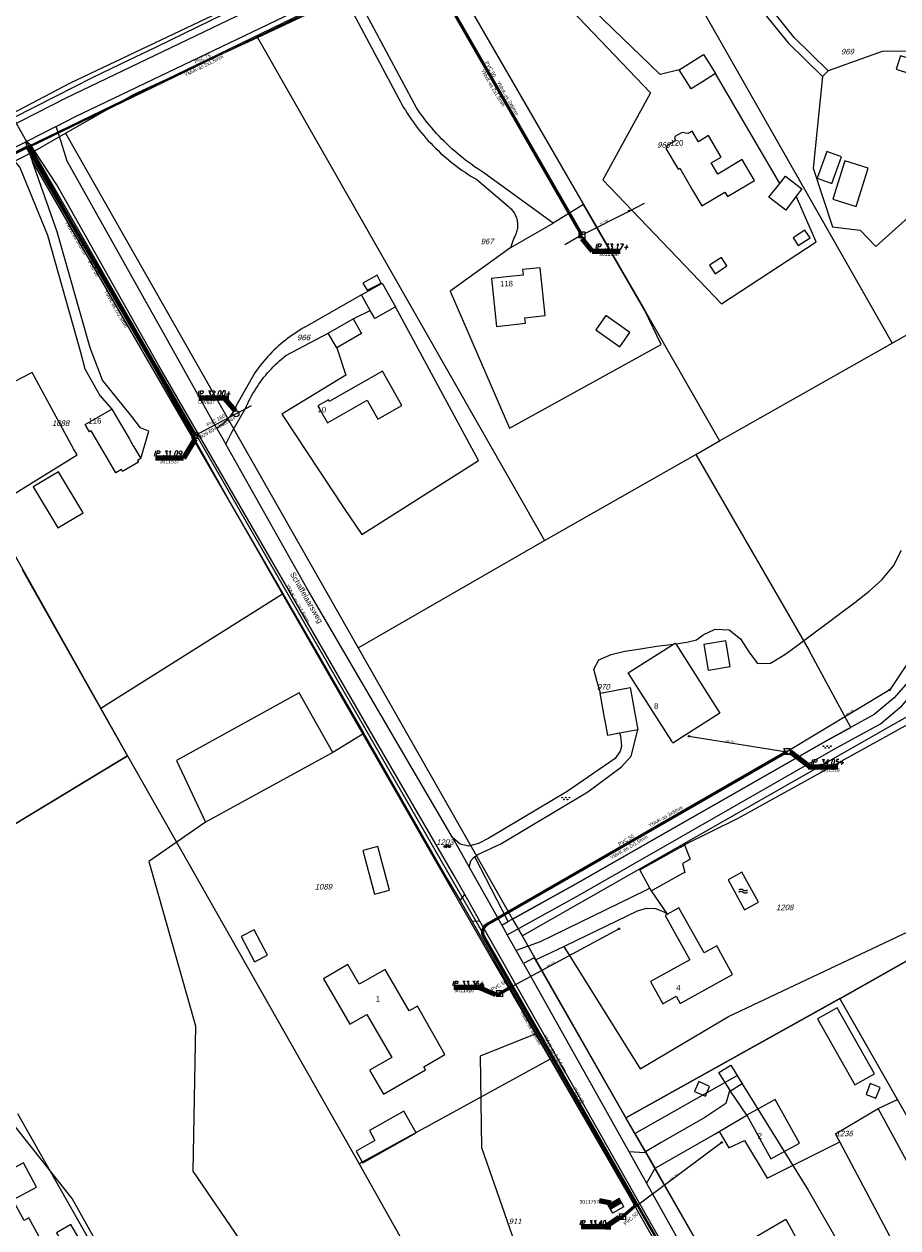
# Model space of a CAD drawing. Header units: metres. Extents: x 172462 to 175458, y 452773 to 455615.
# Tile 19 of 45: x 173631 to 173867, y 454333 to 454658. Entities that reach past the tile are written whole.
import ezdxf
from ezdxf.enums import TextEntityAlignment as Align

# ---------------------------------------------------------------- set-up
doc = ezdxf.new("R2010")
doc.units = ezdxf.units.M
doc.header["$MEASUREMENT"] = 0
for name, pattern in [('DGN Style 2', [107.046567, 64.22794, -42.818627]), ('DGN Style 3', [149.865194, 107.046567, -42.818627]), ('DGN Style 7', [214.093135, 96.341911, -42.818627, 32.11397, -42.818627])]:
    doc.linetypes.add(name, pattern=pattern)
for name, color, linetype, lineweight in [('BGT Ondergrond', 7, 'Continuous', 0), ('DKK ondergrond', 7, 'Continuous', 0), ('DWA BOB (revisie)', 11, 'Continuous', 0), ('DWA controleput (revisie)', 11, 'Continuous', 0), ('DWA hoofdleiding (stramien) (revisie)', 11, 'DGN Style 3', 0), ('DWA IP-putnummer (revisie)', 11, 'Continuous', 0), ('DWA materiaal-diameter (revisie)', 11, 'Continuous', 0), ('DWA put (revisie)', 11, 'Continuous', 0), ('dwa putnummers invoeren', 7, 'Continuous', 0), ('DWA uitlegger (revisie)', 11, 'DGN Style 2', 0), ('Meldgebied', 5, 'Continuous', 40), ('Pers-druk hoofdleiding (stramien) (revisie)', 30, 'DGN Style 7', 0), ('Pers-druk HVK nummer (revisie)', 30, 'Continuous', 0), ('Pers-druk IP-putnummer (revisie)', 30, 'Continuous', 0), ('Pers-druk materiaal-diameter (revisie)', 30, 'Continuous', 0), ('Pers-druk put (revisie)', 30, 'Continuous', 0), ('Pers-druk signaleringskabel (revisie)', 3, 'DGN Style 2', 0), ('Pers-druk tekst signaleringkabel (revisie)', 3, 'Continuous', 0), ('Pers-druk tekst voedingskabel (revisie)', 1, 'Continuous', 0), ('Pers-druk voedingkabel (revisie)', 30, 'DGN Style 3', 0), ('Pers-druk voedingskast(revisie)', 30, 'Continuous', 0)]:
    doc.layers.add(name, color=color, linetype=linetype, lineweight=lineweight)
doc.styles.add('Style-Arial', font='arial.ttf')
doc.styles.add('Style-arial I 0.26180', font='arial.shx', dxfattribs={"oblique": 15})
doc.styles.add('Style-ITALICS', font='ITALICS.shx')
doc.styles.add('Style-WORKING', font='WORKING.shx')
doc.dimstyles.new('CT 1 10', dxfattribs={"dimtxt": 0.02, "dimasz": 0.02, "dimexe": 0.01, "dimexo": 0.0625, "dimgap": 0.01, "dimtad": 1, "dimzin": 3, "dimdsep": 46, "dimtxsty": 'Style-Arial', "dimcen": 0.09, "dimclrd": 1, "dimclre": 1, "dimazin": 3, "dimtfac": 1, "dimtmove": 1, "dimatfit": 1, "dimfxl": 0.01, "dimfxlon": 1, "dimfrac": 2, "dimtolj": 1, "dimtzin": 3, "dimlwd": 13, "dimlwe": 13, "dimarcsym": 0})

# ---------------------------------------------------------------- blocks, each defined once
blk = doc.blocks.new('TerminatorOpen_0.5')
at = {"color": 0, "linetype": 'ByBlock', "lineweight": -2}
for q in [(-1, 0.25), (-1, 0), (-1, -0.25)]:
    blk.add_line((0, 0), q, dxfattribs=at)
blk = doc.blocks.new('pomp')
at = {"layer": 'Pers-druk put (revisie)', "flags": 128}
blk.add_lwpolyline([(-1.75, 1.75), (1.75, 1.75), (1.75, -1.75)], dxfattribs=at)
at = {"layer": 'Pers-druk put (revisie)', "extrusion": (0, 0, -1)}
blk.add_solid([(1.75, 1.75), (1.75, -1.75), (-1.75, -1.75)], dxfattribs=at)
blk = doc.blocks.new('21____')
at = {"layer": 'DWA controleput (revisie)'}
blk.add_circle((0, 0), 1, dxfattribs=at)
blk = doc.blocks.new('kast')
at = {"layer": 'Pers-druk voedingskast(revisie)'}
for p, q in [((0, -1.75), (0, 1.75)), ((1.28, 1.75), (1.28, -1.75))]:
    blk.add_line(p, q, dxfattribs=at)
at = {"layer": 'Pers-druk voedingskast(revisie)', "flags": 128}
for points in [[(0, 1.75), (-1.28, 1.75)], [(-1.28, 1.75), (-1.28, -1.75)], [(1.28, 1.75), (0, 1.75)], [(-1.28, -1.75), (0, -1.75)], [(0, -1.75), (1.28, -1.75)]]:
    blk.add_lwpolyline(points, dxfattribs=at)
at = {"layer": 'Pers-druk voedingskast(revisie)', "extrusion": (0, 0, -1)}
blk.add_solid([(1.28, -1.75), (0, -1.75), (1.28, 1.75), (0, 1.75)], dxfattribs=at)
blk = doc.blocks.new('21_____2')
at = {"layer": 'DWA put (revisie)'}
blk.add_circle((0, 0), 1, dxfattribs=at)
blk = doc.blocks.new('BGT-296')
at = {"layer": 'BGT Ondergrond', "color": 140, "linetype": 'Continuous', "lineweight": 0, "extrusion": (0, 0, -1)}
for centre in [(0.04, -0.026), (0.04, -0.066)]:
    blk.add_arc(centre, 0.0608, 48.8879, 131.1121, dxfattribs=at)
at = {"layer": 'BGT Ondergrond', "color": 140, "linetype": 'Continuous', "lineweight": 0}
for centre in [(0.04, 0.066), (0.04, 0.026)]:
    blk.add_arc(centre, 0.0608, 228.8879, 311.1121, dxfattribs=at)
blk = doc.blocks.new('*U14')
at = {"layer": 'BGT Ondergrond', "color": 7, "linetype": 'Continuous', "lineweight": 0}
for p, q in [((0.057, -0.036), (-0.057, 0.036)), ((-0.052, 0.076), (0.026, 0.026)), ((-0.036, -0.005), (-0.029, 0.087)), ((-0.005, -0.068), (0.005, 0.068)), ((0.029, -0.087), (0.036, 0.005)), ((0.052, -0.076), (-0.026, -0.026))]:
    blk.add_line(p, q, dxfattribs=at)
blk = doc.blocks.new('BGT-270B')
at = {"layer": 'BGT Ondergrond', "color": 7, "linetype": 'Continuous', "lineweight": 0, "xscale": 0.7267220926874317, "yscale": 0.7267220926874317, "zscale": 0.7267220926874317, "rotation": 243.434948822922}
blk.add_blockref('*U14', (0, 0), dxfattribs=at)
blk = doc.blocks.new('*U16')
at = {"layer": 'BGT Ondergrond', "color": 7, "linetype": 'Continuous', "lineweight": 0}
for centre in [(-0.3, 0.35), (0, 0.25), (-0.1, -0.05), (0.1, -0.45), (0.2, -0.15)]:
    blk.add_circle(centre, 0.0447, dxfattribs=at)
blk = doc.blocks.new('BGT-271C_1')
at = {"layer": 'BGT Ondergrond', "color": 7, "linetype": 'Continuous', "lineweight": 0, "xscale": 0.07267220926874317, "yscale": 0.07267220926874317, "zscale": 0.07267220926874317, "rotation": 243.434948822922}
blk.add_blockref('*U16', (0, 0), dxfattribs=at)

msp = doc.modelspace()

# ---------------------------------------------------------------- linework, layer by layer
at = {"layer": 'BGT Ondergrond', "color": 7, "linetype": 'Continuous', "lineweight": 0, "flags": 128}
for points in [[(173802.07, 454705.35), (173802.14, 454705.29), (173802.47, 454704.98), (173802.79, 454704.67), (173803.1, 454704.34), (173803.4, 454704.01), (173803.68, 454703.66), (173803.95, 454703.3), (173804.21, 454702.94), (173804.45, 454702.56), (173804.63, 454702.27), (173813.69, 454688.45), (173823.99, 454671.83), (173831.97, 454659.86), (173837.59, 454652.99), (173846.84, 454643.9)], [(173539.75, 454584.53), (173576.52, 454604.33), (173642.77, 454638.13), (173723.84, 454677.08), (173759.19, 454693.88)], [(173757.47, 454696.1), (173737.96, 454686.83), (173643.86, 454642.14), (173570.19, 454603.41)], [(173848.38, 454645.47), (173839.22, 454654.47), (173833.75, 454661.17), (173825.84, 454673.02), (173815.55, 454689.64)], [(173808.2, 454645.68), (173803.03, 454644.46), (173764.55, 454681.69)], [(173761.65, 454680.17), (173800.4, 454639.49)], [(173640.13, 454630.45), (173645.28, 454633.07), (173713.95, 454666.07)], [(173719.46, 454662.31), (173732.43, 454638.02), (173732.87, 454637.2), (173733.33, 454636.38), (173733.8, 454635.57), (173734.29, 454634.77), (173734.78, 454633.98), (173735.3, 454633.2), (173735.82, 454632.42), (173736.36, 454631.65), (173736.91, 454630.9), (173737.47, 454630.15), (173738.05, 454629.41), (173738.64, 454628.69), (173739.24, 454627.97), (173739.86, 454627.26), (173740.48, 454626.57), (173741.12, 454625.88), (173741.77, 454625.21), (173742.43, 454624.54), (173743.1, 454623.89), (173743.78, 454623.25), (173744.48, 454622.62), (173745.18, 454622.01), (173745.9, 454621.4), (173746.62, 454620.81), (173747.36, 454620.23), (173748.1, 454619.66), (173748.86, 454619.11), (173749.62, 454618.57), (173750.39, 454618.04), (173751.18, 454617.53), (173751.97, 454617.03), (173752.77, 454616.54), (173753.57, 454616.06), (173762.09, 454608.81), (173762.34, 454608.61), (173762.58, 454608.39), (173762.8, 454608.17), (173763.02, 454607.93), (173763.22, 454607.69), (173763.41, 454607.43), (173763.59, 454607.17), (173763.75, 454606.89), (173763.9, 454606.61), (173764.03, 454606.32), (173764.15, 454606.03), (173764.26, 454605.73), (173764.35, 454605.42), (173764.42, 454605.11), (173764.48, 454604.8), (173764.53, 454604.48), (173764.56, 454604.16), (173764.57, 454603.85), (173764.56, 454603.53), (173764.54, 454603.21), (173764.51, 454602.89), (173764.45, 454602.58), (173764.39, 454602.27), (173764.3, 454601.96), (173764.2, 454601.66), (173764.09, 454601.36), (173764.02, 454601.19), (173763.79, 454600.71), (173763.57, 454600.23), (173763.36, 454599.74), (173763.17, 454599.24), (173763, 454598.73), (173762.84, 454598.23), (173762.71, 454597.77)], [(173774.15, 454604.33), (173755.44, 454617.94), (173754.62, 454618.46), (173753.8, 454618.99), (173752.99, 454619.54), (173752.19, 454620.11), (173751.4, 454620.68), (173750.62, 454621.27), (173749.85, 454621.87), (173749.09, 454622.49), (173748.34, 454623.11), (173747.6, 454623.75), (173746.87, 454624.4), (173746.15, 454625.06), (173745.44, 454625.74), (173744.74, 454626.42), (173744.06, 454627.12), (173743.38, 454627.83), (173742.72, 454628.54), (173742.07, 454629.27), (173741.43, 454630.01), (173740.8, 454630.76), (173740.19, 454631.53), (173739.59, 454632.3), (173739, 454633.08), (173738.42, 454633.87), (173737.86, 454634.67), (173737.31, 454635.47), (173722.48, 454663.13)], [(173892.05, 454638.4), (173880.59, 454650.78), (173862.89, 454650.69), (173848.38, 454645.47)], [(173870.33, 454644.72), (173871.47, 454648.36), (173867.85, 454649.5), (173866.71, 454645.86), (173870.33, 454644.72)], [(173835.31, 454614.98), (173817.95, 454644.72)], [(173846.84, 454643.9), (173848.38, 454645.47)], [(173846.84, 454643.9), (173844.28, 454619.19), (173849.55, 454603.3), (173857.03, 454602.46), (173861.19, 454598.03), (173876.15, 454611.43), (173883.45, 454611.43), (173892.05, 454614.94), (173892.05, 454638.4)], [(173800.4, 454639.49), (173787.57, 454616.04), (173819.54, 454582.53), (173845.16, 454599.26), (173839.77, 454611.58)], [(173640.13, 454630.45), (173632.2, 454626.4)], [(173683.47, 454548.92), (173670.09, 454572.71), (173643.09, 454621.04), (173641, 454627.69), (173640.13, 454630.45)], [(173631.82, 454626.21), (173629.34, 454624.94), (173625.94, 454623.21)], [(173632.2, 454626.4), (173631.82, 454626.21)], [(173631.82, 454626.21), (173633.71, 454620.85)], [(173667.69, 454565.96), (173640.24, 454614.65), (173634.23, 454623.84), (173633.23, 454625.36), (173632.2, 454626.4)], [(173627.44, 454622.38), (173627.95, 454622.1), (173630.26, 454619.33), (173637.75, 454601.11), (173646.69, 454569.49), (173647.86, 454565.01), (173651.86, 454557.78), (173655.13, 454554.12)], [(173633.71, 454620.85), (173723.08, 454466.61)], [(173640.38, 454601.95), (173633.71, 454620.85)], [(173798.89, 454580.71), (173782.36, 454609.33), (173774.15, 454604.33)], [(173762.71, 454597.77), (173774.15, 454604.33)], [(173662.89, 454540.82), (173665.08, 454548.15), (173662.8, 454549.07), (173660.52, 454552.18), (173652.6, 454561.98), (173649.25, 454570.67), (173640.38, 454601.95)], [(173762.71, 454597.77), (173746.36, 454586), (173762.41, 454549), (173803.3, 454571.55), (173798.89, 454580.71)], [(173722.45, 454584.98), (173707.5, 454576.44), (173707.17, 454576.25), (173706.47, 454575.85), (173705.79, 454575.44), (173705.11, 454575.02), (173704.44, 454574.58), (173703.78, 454574.12), (173703.13, 454573.66), (173702.49, 454573.18), (173701.86, 454572.69), (173701.24, 454572.19), (173700.62, 454571.67), (173700.02, 454571.14), (173699.43, 454570.6), (173698.85, 454570.05), (173698.29, 454569.49), (173697.73, 454568.91), (173697.18, 454568.33), (173696.65, 454567.73), (173696.13, 454567.12), (173695.62, 454566.51), (173695.12, 454565.88), (173694.64, 454565.24), (173694.17, 454564.6), (173693.71, 454563.94), (173688.85, 454555.39), (173688.75, 454555.17), (173688.55, 454554.73), (173688.32, 454554.3), (173688.09, 454553.87), (173687.84, 454553.45), (173687.58, 454553.04), (173687.3, 454552.64), (173687.01, 454552.25), (173686.71, 454551.86), (173686.39, 454551.49), (173686.07, 454551.13), (173685.73, 454550.78), (173685.38, 454550.44), (173685.02, 454550.11), (173684.64, 454549.79), (173684.26, 454549.49), (173683.87, 454549.2), (173683.47, 454548.92)], [(173715.82, 454570.66), (173718.22, 454563.31), (173700.96, 454552.79), (173717.79, 454527.28), (173722.51, 454520.29), (173754.06, 454540.24), (173731.67, 454581.74)], [(173720.19, 454578.53), (173724.84, 454580.75)], [(173685.86, 454544.66), (173687.45, 454547.87), (173691.31, 454554.68), (173691.43, 454554.97), (173691.75, 454555.66), (173692.08, 454556.34), (173692.43, 454557.02), (173692.79, 454557.69), (173693.16, 454558.35), (173693.55, 454559), (173693.95, 454559.65), (173694.36, 454560.28), (173694.79, 454560.91), (173695.23, 454561.53), (173695.68, 454562.14), (173696.15, 454562.74), (173696.63, 454563.33), (173697.12, 454563.9), (173697.63, 454564.47), (173698.14, 454565.03), (173698.67, 454565.58), (173699.21, 454566.11), (173699.76, 454566.63), (173700.32, 454567.15), (173700.89, 454567.65), (173701.47, 454568.13), (173702.06, 454568.61), (173713.5, 454574.62)], [(173613.88, 454553.89), (173627.2, 454530.26), (173631.32, 454532.9), (173645.77, 454541.83), (173644.78, 454543.46), (173633.6, 454564.05), (173613.88, 454553.89)], [(173750.31, 454423.13), (173747.33, 454428.38), (173724.66, 454467.59), (173703.24, 454504.63), (173667.69, 454565.96)], [(173683.47, 454548.92), (173685.86, 454544.66)], [(173707.72, 454505.81), (173685.86, 454544.66)], [(173807.23, 454490.8), (173810.2, 454491.23), (173812.85, 454491.86), (173814.68, 454493.23), (173817.88, 454494.77), (173821.63, 454494.58), (173824.73, 454492.1), (173827, 454488.62), (173829.27, 454485.5), (173832.84, 454485.58), (173836.68, 454487.94), (173840.62, 454490.76), (173851.7, 454499.04), (173855.55, 454501.95), (173859.39, 454505.04), (173862.88, 454508.04), (173865.99, 454511.87), (173868.11, 454516.07)], [(173761.78, 454412.25), (173781.47, 454423.18), (173849.84, 454462.23), (173862.47, 454469.22), (173868.24, 454474.04), (173872.1, 454478.51), (173876.22, 454483.34), (173878.88, 454487.16), (173881.64, 454491.9), (173883.3, 454495.64), (173884.31, 454498.47), (173885.05, 454500.85), (173885.15, 454503.49), (173885.07, 454505.96), (173884.8, 454508.43), (173883.36, 454513.64)], [(173880.43, 454512.92), (173881.83, 454507.86), (173882.06, 454505.75), (173882.14, 454503.5), (173882.06, 454501.36), (173881.46, 454499.43), (173880.5, 454496.76), (173878.95, 454493.28), (173876.34, 454488.78), (173873.84, 454485.18), (173869.81, 454480.47), (173866.12, 454476.2), (173860.76, 454471.72), (173848.37, 454464.85), (173779.99, 454425.8), (173762.07, 454415.85)], [(173628.55, 454441.9), (173659.34, 454460.53), (173631.04, 454510.76)], [(173747.05, 454438.51), (173707.72, 454505.81)], [(173786.98, 454477.52), (173786.04, 454480.53), (173785.14, 454483.92), (173786.52, 454486.47), (173789.82, 454487.92), (173793.47, 454488.82), (173797.77, 454489.45), (173802.15, 454490.16), (173806.54, 454490.7), (173806.63, 454490.71)], [(173714.72, 454461.46), (173705.63, 454477.56), (173672.59, 454459.29), (173680.4, 454442.65)], [(173777.04, 454409.13), (173797.6, 454376.13), (173821.47, 454390.24), (173847.35, 454402.45), (173902.43, 454428.44), (173877.53, 454473.29)], [(173877.53, 454473.29), (173823.96, 454443.68), (173809.6, 454436.54)], [(173723.08, 454466.61), (173714.72, 454461.46)], [(173723.08, 454466.61), (173745.58, 454427.38), (173749.07, 454421.56)], [(173792.09, 454466.66), (173792.3, 454465.9), (173792.56, 454463.16), (173792.28, 454461.79), (173790.91, 454459.87), (173777.91, 454450.97), (173756.85, 454438.34), (173754.01, 454436.89), (173751.36, 454436.16), (173749.08, 454436.72), (173747.05, 454438.51)], [(173753.06, 454433.32), (173753.82, 454433.96), (173760.04, 454436.86), (173783.48, 454450.85), (173792.64, 454457.58), (173795.2, 454460.5), (173797.04, 454467.56)], [(173714.72, 454461.46), (173680.4, 454442.65)], [(173680.4, 454442.65), (173665.13, 454432.04)], [(173747.05, 454438.51), (173751.53, 454430.53)], [(173753.06, 454433.32), (173752.63, 454432.96), (173751.9, 454432.14), (173751.53, 454430.77), (173751.53, 454430.53)], [(173762.07, 454415.85), (173753.06, 454433.32)], [(173665.13, 454432.04), (173677.7, 454387.69), (173676.96, 454348.52), (173689.52, 454330.04), (173707.63, 454320.8), (173715.39, 454290.5), (173749.02, 454277.56), (173773.04, 454269.43), (173789.67, 454269.8), (173811.48, 454272.02), (173787.46, 454306.39), (173766.02, 454323.02), (173754.93, 454354.8), (173754.57, 454379.56)], [(173751.53, 454430.53), (173760.31, 454414.87)], [(173825.08, 454429.18), (173821.34, 454427.14), (173825.8, 454419.01), (173829.53, 454421.05), (173825.08, 454429.18)], [(173800.28, 454424.87), (173799.1, 454424.21), (173770.65, 454410.33), (173764.16, 454407.99)], [(173805.01, 454417.85), (173800.69, 454424.13)], [(173749.07, 454421.56), (173750.31, 454423.13)], [(173749.07, 454421.56), (173752.29, 454415.89)], [(173754.39, 454415.91), (173750.31, 454423.13)], [(173777.04, 454409.13), (173777.59, 454409.39), (173796.89, 454418.74)], [(173796.89, 454418.74), (173799.36, 454419.46), (173801.74, 454419.36), (173804.29, 454418.35), (173805.01, 454417.85)], [(173754.39, 454415.91), (173752.29, 454415.89)], [(173752.29, 454415.89), (173769.6, 454385.66)], [(173846.95, 454252.75), (173846.86, 454253.59), (173846.14, 454255.33), (173817.07, 454305.67), (173805.17, 454326.17), (173754.39, 454415.91)], [(173760.31, 454414.87), (173762.07, 454415.85)], [(173760.31, 454414.87), (173761.78, 454412.25)], [(173764.16, 454407.99), (173761.78, 454412.25)], [(173851.54, 454395.08), (173882.06, 454412.33)], [(173766.12, 454404.5), (173764.16, 454407.99)], [(173769.44, 454405.54), (173777.04, 454409.13)], [(173769.44, 454405.54), (173769.35, 454405.49), (173769.08, 454406.04), (173766.12, 454404.5)], [(173766.12, 454404.5), (173794.57, 454353.78)], [(173793.81, 454362.91), (173769.44, 454405.54)], [(173851.54, 454395.08), (173793.81, 454362.91)], [(173861.84, 454365.35), (173867.07, 454367.84), (173851.54, 454395.08)], [(173754.57, 454379.56), (173769.6, 454385.66)], [(173769.6, 454385.66), (173793.81, 454343.38), (173799.17, 454333.77), (173810.52, 454314), (173842.13, 454258.72), (173840.41, 454254.61)], [(173821.81, 454370.39), (173820.75, 454366.77), (173815.07, 454362.95)], [(173826.41, 454363.56), (173821.99, 454370.09)], [(173851.49, 454356.39), (173850.36, 454358.53), (173861.84, 454365.35)], [(173906.08, 454284.03), (173861.84, 454365.35)], [(173799.1, 454353.65), (173793.81, 454362.91)], [(173815.07, 454362.95), (173803.26, 454356.23), (173799.1, 454353.65)], [(173818.94, 454359.16), (173826.41, 454363.56)], [(173665.86, 454268.19), (173666.79, 454277.1), (173661.99, 454293.55), (173654.78, 454322.56), (173644.43, 454341.13), (173628.64, 454360.99), (173597.9, 454347.17), (173594.73, 454345.66), (173599.16, 454330.87), (173609.51, 454319.79), (173625.77, 454293.55), (173644.99, 454266.57), (173664.02, 454266.21)], [(173801.64, 454349.21), (173801.69, 454349.29), (173817.61, 454358.37), (173818.94, 454359.16)], [(173818.94, 454359.16), (173821.56, 454354.73), (173825.81, 454356.76), (173831.91, 454346.6), (173851.49, 454356.39)], [(173893.62, 454276.98), (173851.49, 454356.39)], [(173794.57, 454353.78), (173798.87, 454353.51), (173799.1, 454353.65)], [(173794.57, 454353.78), (173799.38, 454345.2)], [(173801.64, 454349.21), (173799.1, 454353.65)], [(173801.64, 454349.21), (173799.38, 454345.2)], [(173816.32, 454323.44), (173801.64, 454349.21)], [(173799.38, 454345.2), (173814.37, 454318.47), (173850.44, 454256.87), (173851.35, 454255.95), (173852.99, 454255.03), (173854.81, 454254.66), (173854.98, 454254.67)], [(173816.32, 454323.44), (173836.95, 454335.56), (173874.88, 454266.36)]]:
    msp.add_lwpolyline(points, dxfattribs=at)
at = {"layer": 'BGT Ondergrond', "color": 7, "linetype": 'Continuous', "lineweight": 13, "flags": 128}
for points in [[(173808.2, 454645.68), (173814.73, 454649.81), (173816.31, 454647.32)], [(173817.95, 454644.72), (173814.44, 454642.5), (173811.42, 454640.59), (173808.2, 454645.68)], [(173816.31, 454647.32), (173817.95, 454644.72)], [(173810.49, 454628.5), (173808.96, 454628.83), (173807.03, 454627.69), (173807, 454626.44), (173804.76, 454625.13), (173805, 454624.73), (173804.57, 454624.47), (173807.87, 454618.87), (173808.3, 454619.12), (173811.77, 454613.23), (173814.26, 454609), (173820.49, 454612.67), (173821.17, 454611.51), (173828.5, 454615.84), (173825.19, 454621.46), (173818.6, 454617.56), (173816.83, 454620.58), (173819.52, 454622.16), (173816.11, 454627.94), (173813.34, 454626.31), (173811.65, 454629.18), (173810.49, 454628.5)], [(173851.99, 454622.19), (173848.03, 454623.64), (173845.41, 454616.49), (173849.37, 454615.04)], [(173849.37, 454615.04), (173851.99, 454622.19)], [(173859.14, 454619.13), (173852.82, 454621.11), (173849.59, 454610.8), (173855.91, 454608.82)], [(173855.91, 454608.82), (173859.14, 454619.13)], [(173835.31, 454614.98), (173836.83, 454616.97)], [(173836.83, 454616.97), (173841.29, 454613.56), (173839.77, 454611.58)], [(173839.77, 454611.58), (173836.9, 454607.83), (173832.32, 454611.33), (173835.31, 454614.98)], [(173842.09, 454602.47), (173838.89, 454600.38), (173840.27, 454598.26), (173843.48, 454600.35), (173842.09, 454602.47)], [(173819.57, 454595.04), (173816.37, 454592.95), (173817.84, 454590.69)], [(173817.84, 454590.69), (173821.04, 454592.78), (173819.57, 454595.04)], [(173727.75, 454588.16), (173726.67, 454590.26), (173722.82, 454588.17), (173724, 454586.25)], [(173762.39, 454589.9), (173757.51, 454589.38), (173758.88, 454576.46), (173766.67, 454577.29), (173766.51, 454578.81), (173771.99, 454579.4), (173770.62, 454592.29), (173765.87, 454591.78)], [(173765.87, 454591.78), (173766.03, 454590.29), (173762.39, 454589.9)], [(173722.45, 454584.98), (173728.03, 454588.15), (173731.67, 454581.74)], [(173724, 454586.25), (173727.75, 454588.16)], [(173724.84, 454580.75), (173722.45, 454584.98)], [(173731.67, 454581.74), (173726.08, 454578.57), (173724.84, 454580.75)], [(173713.5, 454574.62), (173720.19, 454578.53)], [(173720.19, 454578.53), (173722.5, 454574.56), (173715.82, 454570.66)], [(173788.41, 454579.44), (173785.64, 454575.53)], [(173785.64, 454575.53), (173792.11, 454570.94), (173794.88, 454574.85), (173788.41, 454579.44)], [(173715.82, 454570.66), (173713.5, 454574.62)], [(173728.13, 454564.36), (173713.77, 454556.18), (173713.53, 454556.62), (173710.68, 454554.99), (173713.27, 454550.44), (173723.99, 454556.54)], [(173723.99, 454556.54), (173726.88, 454551.45), (173733.38, 454555.15), (173728.13, 454564.36)], [(173662.89, 454540.82), (173662.02, 454540.31), (173662.31, 454539.8), (173658, 454537.33), (173657.7, 454537.84), (173656.14, 454536.94), (173653.02, 454542.32), (173649.57, 454548.27), (173649.08, 454547.98), (173647.93, 454549.95), (173655.13, 454554.12)], [(173655.13, 454554.12), (173659.74, 454546.22)], [(173659.74, 454546.22), (173660.88, 454544.27), (173661.03, 454544), (173662.89, 454540.82)], [(173640.52, 454522.07), (173647.36, 454526.17), (173640.72, 454537.25), (173633.88, 454533.15), (173640.52, 454522.07)], [(173807.23, 454490.8), (173816.62, 454476.05), (173819.16, 454472.05), (173814.94, 454469.37), (173808.99, 454465.58), (173806.49, 454463.98), (173806.15, 454464.51), (173794.42, 454482.93), (173806.63, 454490.71)], [(173806.63, 454490.71), (173807.09, 454491.01), (173807.23, 454490.8)], [(173816.08, 454483.65), (173821.91, 454484.63), (173820.74, 454491.56), (173814.83, 454490.57), (173815.99, 454483.64), (173816.08, 454483.65)], [(173786.98, 454477.52), (173794.96, 454478.97)], [(173794.96, 454478.97), (173797.04, 454467.56)], [(173792.09, 454466.66), (173788.93, 454466.09), (173788.37, 454469.13), (173787.97, 454471.35), (173786.85, 454477.5), (173786.98, 454477.52)], [(173797.04, 454467.56), (173792.09, 454466.66)], [(173800.28, 454424.87), (173797.52, 454429.84), (173808.54, 454435.96), (173809.6, 454436.54)], [(173809.6, 454436.54), (173811.17, 454432.68), (173810.55, 454432.34), (173809.09, 454431.53)], [(173726.89, 454436.11), (173722.78, 454435), (173725.94, 454423.21)], [(173725.94, 454423.21), (173730.05, 454424.31), (173726.89, 454436.11)], [(173809.09, 454431.53), (173809.66, 454429.09), (173809.08, 454428.79), (173800.69, 454424.13)], [(173800.69, 454424.13), (173800.28, 454424.87)], [(173805.01, 454417.85), (173804.37, 454417.5), (173811.03, 454405.52), (173804.05, 454401.64), (173800.42, 454399.63), (173803.73, 454393.66), (173807.36, 454395.68), (173808.42, 454393.77), (173819.15, 454399.69), (173822.54, 454401.55), (173818.34, 454409.26), (173814.88, 454407.38), (173808.11, 454419.58)], [(173808.11, 454419.58), (173805.01, 454417.85)], [(173693.47, 454413.64), (173689.98, 454411.79), (173693.61, 454404.93)], [(173693.61, 454404.93), (173697.11, 454406.78), (173693.47, 454413.64)], [(173737.55, 454393.05), (173735.3, 454391.75), (173728.83, 454402.94), (173721.87, 454398.91), (173718.79, 454404.24), (173712.18, 454400.42), (173719.29, 454388.12), (173723.89, 454390.78), (173730.6, 454379.17), (173724.64, 454375.72), (173728.37, 454369.26)], [(173728.37, 454369.26), (173739.71, 454375.82), (173739.26, 454376.61), (173742.32, 454378.42), (173744.97, 454379.99), (173737.55, 454393.05)], [(173855.58, 454371.75), (173860.88, 454374.75), (173850.8, 454392.6), (173845.5, 454389.6), (173855.58, 454371.75)], [(173821.81, 454370.39), (173818.9, 454375.13), (173822.07, 454377.07)], [(173822.07, 454377.07), (173825.16, 454372.03), (173821.99, 454370.09)], [(173816.38, 454371.34), (173813.46, 454372.63), (173812.31, 454370.01), (173815.23, 454368.72), (173816.38, 454371.34)], [(173858.58, 454369.19), (173861.26, 454368.17), (173862.36, 454371.1), (173859.69, 454372.11), (173858.58, 454369.19)], [(173821.99, 454370.09), (173821.81, 454370.39)], [(173834.09, 454367.82), (173826.41, 454363.56)], [(173826.41, 454363.56), (173832.92, 454351.81), (173840.61, 454356.07), (173834.09, 454367.82)], [(173722.8, 454350.68), (173737.17, 454358.78), (173733.85, 454364.67), (173724.58, 454359.45), (173726.08, 454356.78), (173720.99, 454353.91), (173722.71, 454350.84)], [(173620.81, 454329.47), (173623.48, 454324.53), (173635.4, 454330.97), (173632.73, 454335.91), (173631.41, 454335.19), (173628.41, 454340.78), (173634.79, 454344.2), (173631.31, 454350.69), (173610.86, 454339.73), (173614.4, 454333.13), (173619.48, 454335.86), (173622.44, 454330.34)], [(173722.71, 454350.84), (173722.8, 454350.68)], [(173644.08, 454334.1), (173640.19, 454331.86), (173644.56, 454324.27), (173648.45, 454326.5), (173644.08, 454334.1)]]:
    msp.add_lwpolyline(points, dxfattribs=at)
at = {"layer": 'DKK ondergrond', "color": 6, "linetype": 'Continuous', "lineweight": 0, "flags": 128}
for points in [[(173792.41, 454700.68), (173865.63, 454571.96)], [(173628.49, 454632.72), (173639.96, 454638.58), (173649.88, 454643.62), (173657.49, 454647.29), (173667.12, 454651.94), (173674.49, 454655.53), (173698.92, 454667.46), (173705.81, 454670.76), (173729.25, 454682.16), (173737.69, 454686.3), (173741.27, 454687.95), (173747.18, 454690.9)], [(173694.38, 454654.41), (173743.04, 454677.38)], [(173743.04, 454677.38), (173798.89, 454580.71), (173819.08, 454545.56)], [(173642.6, 454628.6), (173661.17, 454639.16), (173694.38, 454654.41)], [(173694.38, 454654.41), (173771.8, 454518.66)], [(173628.49, 454632.72), (173633.68, 454623.52)], [(173633.68, 454623.52), (173642.6, 454628.6)], [(173642.6, 454628.6), (173721.59, 454489.71)], [(173633.68, 454623.52), (173582.5, 454597.22)], [(173633.68, 454623.52), (173687.1, 454528.73), (173701.18, 454504.2)], [(173865.63, 454571.96), (173915.38, 454600.19)], [(173594.39, 454576.07), (173652.14, 454473.35)], [(173819.08, 454545.56), (173865.63, 454571.96)], [(173812.64, 454541.89), (173819.08, 454545.56)], [(173771.8, 454518.66), (173812.64, 454541.89)], [(173812.64, 454541.89), (173843.27, 454489)], [(173721.59, 454489.71), (173771.8, 454518.66)], [(173701.18, 454504.2), (173652.14, 454473.35)], [(173701.18, 454504.2), (173757.84, 454405.44), (173773.32, 454378.74)], [(173721.59, 454489.71), (173763.22, 454416.49)], [(173763.22, 454416.49), (173779.99, 454425.8), (173848.37, 454464.85), (173854.5, 454468.25), (173843.27, 454489)], [(173765.8, 454411.95), (173813.46, 454439.17), (173878.86, 454476.42)], [(173652.14, 454473.35), (173659.34, 454460.53)], [(173659.34, 454460.53), (173614.92, 454433.66), (173596.59, 454422.31)], [(173659.34, 454460.53), (173721.8, 454350.41)], [(173851.47, 454394.95), (173904.07, 454424.78), (173908.1, 454427.32)], [(173763.22, 454416.49), (173765.8, 454411.95)], [(173765.8, 454411.95), (173793.81, 454362.91)], [(173793.81, 454362.91), (173851.43, 454395.02), (173851.47, 454394.95)], [(173851.47, 454394.95), (173912.71, 454287.79)], [(173773.32, 454378.74), (173721.8, 454350.41)], [(173773.32, 454378.74), (173793.81, 454343.38)], [(173796.24, 454358.65), (173823.8, 454374.25), (173825.16, 454372.03), (173842.95, 454343.35), (173884.27, 454271.69)], [(173629.61, 454364.03), (173731.18, 454184.74)], [(173793.81, 454362.91), (173796.24, 454358.65)], [(173796.24, 454358.65), (173801.78, 454349.02), (173855.18, 454255.21)], [(173721.8, 454350.41), (173755.32, 454290.91)], [(173793.81, 454343.38), (173799.17, 454333.77), (173806.84, 454320.41)]]:
    msp.add_lwpolyline(points, dxfattribs=at)
at = {"layer": 'DWA hoofdleiding (stramien) (revisie)', "linetype": 'Continuous'}
msp.add_line((173677.46, 454546.99), (173688.59, 454552.89), dxfattribs=at)
at = {"layer": 'DWA uitlegger (revisie)', "linetype": 'Continuous'}
for p, q in [((173781.85, 454601.07), (173777.29, 454598.47)), ((173688.59, 454552.89), (173692.77, 454555.13)), ((173810.79, 454465.85), (173837.21, 454461.65)), ((173791.95, 454413.88), (173759.62, 454396.38)), ((173819.64, 454356.21), (173792.8, 454336.13))]:
    msp.add_line(p, q, dxfattribs=at)
at = {"layer": 'DWA uitlegger (revisie)', "linetype": 'Continuous', "flags": 128}
for points in [[(173781.85, 454601.07), (173794.63, 454607.6), (173798.85, 454609.73)], [(173881.21, 454502.64), (173864.97, 454478.36), (173837.21, 454461.65)]]:
    msp.add_lwpolyline(points, dxfattribs=at)
at = {"layer": 'Meldgebied'}
msp.add_rational_spline([(173886.48, 454940.1), (173810.66, 454919.59), (173735.88, 454895.58), (173559.06, 454831.42), (173382.23, 454767.25), (173335.51, 454752.28), (173297.91, 454720.75), (173118.26, 454570.12), (172938.61, 454419.49), (172892.93, 454381.19), (172869.45, 454326.4), (172868.91, 454325.14), (172868.37, 454323.89), (172831.65, 454238.2), (172859.99, 454149.4), (172864.32, 454135.82), (172868.66, 454122.25), (172882.72, 454078.19), (172911.6, 454042.08), (172988.36, 453946.14), (173065.12, 453850.19), (173127.84, 453771.79), (173227.37, 453758.55), (173396.88, 453662.15), (173566.39, 453565.75), (173645.01, 453555.29), (173715.29, 453592.07), (174010.54, 453746.62), (174305.79, 453901.16), (174311.32, 453912.56), (174316.86, 453923.96), (174363.66, 454020.32), (174326.18, 454120.66), (174295.84, 454201.89), (174265.51, 454283.12), (174258.12, 454302.89), (174254.16, 454323.62), (174225.24, 454474.75), (174196.33, 454625.88), (174183.22, 454694.4), (174207.49, 454759.81), (174234.51, 454832.64), (174261.53, 454905.48), (174241.08, 454927.44), (174220.63, 454949.4), (174119.41, 455040.82), (173987.76, 455005.2), (173937.12, 454972.65), (173886.48, 454940.1)], [1, 0.99973656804, 1, 1, 1, 0.981280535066, 1, 1, 1, 0.972729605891, 1, 1, 1, 0.936980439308, 1, 1, 1, 0.983319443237, 1, 1, 1, 0.92795740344, 1, 1, 1, 0.953173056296, 1, 1, 1, 1, 1, 0.919180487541, 1, 1, 1, 0.996456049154, 1, 1, 1, 0.963201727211, 1, 1, 1, 1, 1, 0.877857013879, 1, 1, 1], degree=2, knots=[0, 0, 0, 0.045455, 0.045455, 0.090909, 0.090909, 0.136364, 0.136364, 0.181818, 0.181818, 0.227273, 0.227273, 0.272727, 0.272727, 0.318182, 0.318182, 0.363636, 0.363636, 0.409091, 0.409091, 0.454545, 0.454545, 0.5, 0.5, 0.545455, 0.545455, 0.590909, 0.590909, 0.613636, 0.613636, 0.636364, 0.636364, 0.681818, 0.681818, 0.727273, 0.727273, 0.772727, 0.772727, 0.818182, 0.818182, 0.863636, 0.863636, 0.886364, 0.886364, 0.909091, 0.909091, 0.954545, 0.954545, 1, 1, 1], dxfattribs=at)
at = {"layer": 'Pers-druk hoofdleiding (stramien) (revisie)', "linetype": 'Continuous'}
for p, q in [((173738.62, 454676.44), (173632.21, 454624.87)), ((173738.62, 454676.44), (173781.85, 454601.07)), ((173632.21, 454624.87), (173677.46, 454546.99)), ((173759.62, 454396.38), (173763.09, 454398.43)), ((173796.67, 454339.51), (173763.09, 454398.43)), ((173792.8, 454336.13), (173796.67, 454339.51))]:
    msp.add_line(p, q, dxfattribs=at)
at = {"layer": 'Pers-druk hoofdleiding (stramien) (revisie)', "linetype": 'Continuous', "flags": 128}
for points in [[(173632.21, 454624.87), (173582.29, 454599.66), (173551.39, 454582.9)], [(173763.09, 454398.43), (173755.49, 454411.72), (173755.28, 454412.22), (173755.19, 454412.59), (173755.17, 454412.84), (173755.17, 454413.09), (173755.2, 454413.39), (173755.27, 454413.67), (173755.33, 454413.86), (173755.4, 454414.03), (173755.48, 454414.17), (173755.56, 454414.31), (173755.68, 454414.48), (173755.91, 454414.74), (173756.12, 454414.93), (173756.42, 454415.13), (173837.21, 454461.65)], [(173847.75, 454250.23), (173845.76, 454253.69), (173796.67, 454339.51)]]:
    msp.add_lwpolyline(points, dxfattribs=at)
at = {"layer": 'Pers-druk signaleringskabel (revisie)', "linetype": 'Continuous'}
for p, q in [((173755.72, 454411.83), (173633.15, 454625.04)), ((173759.75, 454396.17), (173763.43, 454398.34)), ((173792.97, 454335.94), (173796.99, 454339.45))]:
    msp.add_line(p, q, dxfattribs=at)
at = {"layer": 'Pers-druk signaleringskabel (revisie)', "linetype": 'Continuous', "flags": 128}
for points in [[(172907.23, 454135.41), (172907.23, 454135.41), (172907.32, 454135.75), (172877.23, 454188.63), (172878.76, 454193.2), (172976.28, 454252.8), (173002.03, 454268.54), (173076.37, 454313.21), (173076.54, 454313.31), (173159.83, 454363), (173168.88, 454368.25), (173330.65, 454461.37), (173330.87, 454461.49), (173346.1, 454470), (173421.11, 454511.93), (173461.64, 454533.92), (173461.86, 454534.04), (173551.3, 454582.57), (173551.51, 454582.68), (173582.4, 454599.44), (173632.11, 454624.54), (173633.15, 454625.04), (173738.52, 454676.12)], [(173738.52, 454676.12), (173781.51, 454601.16), (173781.85, 454601.07), (173781.85, 454601.07)], [(173632.11, 454624.54), (173677.12, 454547.08), (173677.46, 454546.99), (173677.46, 454546.99)], [(173755.72, 454411.83), (173755.52, 454412.3), (173755.44, 454412.63), (173755.42, 454412.85), (173755.42, 454413.07), (173755.45, 454413.35), (173755.51, 454413.6), (173755.57, 454413.77), (173755.63, 454413.92), (173755.7, 454414.05), (173755.77, 454414.18), (173755.88, 454414.33), (173756.08, 454414.56), (173756.28, 454414.73), (173756.55, 454414.92), (173837.34, 454461.43)], [(173848.09, 454250.13), (173796.89, 454339.63), (173763.31, 454398.56), (173755.72, 454411.83)]]:
    msp.add_lwpolyline(points, dxfattribs=at)
at = {"layer": 'Pers-druk voedingkabel (revisie)', "linetype": 'Continuous'}
msp.add_line((173759.49, 454396.6), (173762.75, 454398.52), dxfattribs=at)
at = {"layer": 'Pers-druk voedingkabel (revisie)', "linetype": 'Continuous', "flags": 128}
for points in [[(173841.1, 454724.29), (173840.87, 454724.78), (173791.15, 454701.64), (173790.93, 454701.54), (173738.72, 454676.77), (173781.95, 454601.41), (173781.85, 454601.07), (173781.85, 454601.07)], [(173460.1, 454533.15), (173459.89, 454533.54), (173461.84, 454534.6), (173551.48, 454583.23), (173582.17, 454599.88), (173632.31, 454625.2), (173677.55, 454547.33), (173677.46, 454546.99), (173677.46, 454546.99)], [(173792.64, 454336.32), (173796.35, 454339.56), (173762.87, 454398.31), (173755.27, 454411.61), (173755.04, 454412.15), (173754.95, 454412.55), (173754.92, 454412.83), (173754.92, 454413.1), (173754.96, 454413.43), (173755.03, 454413.74), (173755.1, 454413.95), (173755.18, 454414.13), (173755.26, 454414.29), (173755.35, 454414.45), (173755.48, 454414.64), (173755.73, 454414.92), (173755.97, 454415.13), (173756.29, 454415.34), (173837.09, 454461.87)]]:
    msp.add_lwpolyline(points, dxfattribs=at)

# ---------------------------------------------------------------- block references
at = {"layer": 'BGT Ondergrond', "color": 7, "linetype": 'Continuous', "lineweight": 0}
for name, p, xscale, yscale, zscale in [('BGT-271C_1', (173848.08, 454462.95), 30, 30, 30), ('BGT-271C_1', (173777.57, 454449.04), 30, 30, 30), ('BGT-270B', (173745.61, 454436.17), 15, 15, 15), ('BGT-296', (173825.44, 454424.1), 15, 15, 15)]:
    msp.add_blockref(name, p, dxfattribs=dict(at, xscale=xscale, yscale=yscale, zscale=zscale))
at = {"layer": 'DWA controleput (revisie)', "xscale": 0.1999995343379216, "yscale": 0.1999995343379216, "zscale": 0.1999995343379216}
for p in [(173794.63, 454607.6), (173864.97, 454478.36), (173810.79, 454465.85), (173791.95, 454413.88), (173819.64, 454356.21)]:
    msp.add_blockref('21____', p, dxfattribs=at)
at = {"layer": 'DWA put (revisie)', "xscale": 0.7999981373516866, "yscale": 0.7999981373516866, "zscale": 0.7999981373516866}
msp.add_blockref('21_____2', (173688.59, 454552.89), dxfattribs=at)
at = {"layer": 'Pers-druk put (revisie)', "xscale": 0.5, "yscale": 0.5, "zscale": 0.5}
for p in [(173781.85, 454601.07), (173677.46, 454546.99), (173837.21, 454461.65), (173759.62, 454396.38), (173792.8, 454336.13)]:
    msp.add_blockref('pomp', p, dxfattribs=at)
at = {"layer": 'Pers-druk voedingskast(revisie)', "rotation": 299.9910234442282}
msp.add_blockref('kast', (173791.09, 454339.11), dxfattribs=at)

# ---------------------------------------------------------------- texts
at = {"layer": 'BGT Ondergrond', "color": 7, "linetype": 'Continuous', "lineweight": 0, "style": 'Style-Arial'}
for s, p in [('120  ', (173808.14, 454626)), ('118  ', (173762.14, 454588)), ('10  ', (173712.34, 454554)), ('116  ', (173651.12, 454551)), ('8  ', (173802.55, 454474)), ('4  ', (173808.52, 454398)), ('1  ', (173727.48, 454395)), ('2  ', (173830.52, 454358))]:
    msp.add_text(s, height=1.5, dxfattribs=at).set_placement(p, align=Align.MIDDLE_CENTER)
msp.add_text('Schaffelaarsweg', height=1.5, rotation=300.0424, dxfattribs=at).set_placement((173707.64, 454503.29), align=Align.MIDDLE_CENTER)
at = {"layer": 'DKK ondergrond', "color": 6, "linetype": 'Continuous', "lineweight": 0, "style": 'Style-arial I 0.26180', "oblique": 15}
for s, p in [('969', (173853.53, 454650.62)), ('968', (173803.98, 454625.47)), ('967', (173756.35, 454599.39)), ('966', (173706.82, 454573.47)), ('1088', (173641.27, 454550.35)), ('970', (173787.71, 454479.19)), ('1203', (173744.94, 454437.29)), ('1089', (173712.16, 454425.24)), ('1208', (173836.62, 454419.66)), ('1236', (173852.68, 454358.65)), ('911', (173763.89, 454334.93))]:
    msp.add_text(s, height=1.5, dxfattribs=at).set_placement(p, align=Align.MIDDLE_CENTER)
at = {"layer": 'DWA BOB (revisie)', "style": 'Style-WORKING', "width": 0.858588}
for s, rotation, p in [('rb30.04+', 27.5896, (173683.38, 454549.77)), ('rb29.89+', 29.0652, (173678.36, 454546.89))]:
    msp.add_text(s, height=0.99, rotation=rotation, dxfattribs=at).set_placement(p, align=Align.TOP_LEFT)
at = {"layer": 'DWA IP-putnummer (revisie)', "insert": (173678.05, 454557.58), "char_height": 1.5, "attachment_point": 7, "rotation": 0.1473, "line_spacing_factor": 0.6, "style": 'Style-ITALICS'}
msp.add_mtext('\\H1x;\\W0.833333;IP 32.00+', dxfattribs=at)
at = {"layer": 'DWA materiaal-diameter (revisie)', "style": 'Style-WORKING', "width": 0.858582}
for rotation, p in [(23.6568, (173789.04, 454604.93)), (29.9695, (173855.34, 454472.76)), (349.3798, (173823.03, 454464.07)), (28.8029, (173774.61, 454404.74)), (33.6899, (173807.92, 454347.49))]:
    msp.add_text('pvc 160', height=0.495, rotation=rotation, dxfattribs=at).set_placement(p, align=Align.RIGHT)
at = {"layer": 'DWA materiaal-diameter (revisie)', "style": 'Style-WORKING', "width": 0.858588}
msp.add_text('PVC 160', height=0.99, rotation=29.3979, dxfattribs=at).set_placement((173681.01, 454549.34))
at = {"layer": 'dwa putnummers invoeren', "style": 'Style-WORKING', "width": 0.858588}
msp.add_text('DW837', height=0.99, dxfattribs=at).set_placement((173678.42, 454556.47), align=Align.TOP_LEFT)
at = {"layer": 'Pers-druk HVK nummer (revisie)', "style": 'Style-WORKING', "width": 0.858588}
msp.add_text('3011757', height=0.99, rotation=0.0063, dxfattribs=at).set_placement((173781.27, 454339.73))
at = {"layer": 'Pers-druk IP-putnummer (revisie)', "style": 'Style-WORKING', "width": 0.858588}
for s, p in [('3011538', (173786.55, 454595.5)), ('3011537', (173668.03, 454539.49)), ('3011519', (173846.15, 454456.26)), ('3011520', (173747.53, 454396.78))]:
    msp.add_text(s, height=0.99, dxfattribs=at).set_placement(p)
at = {"layer": 'Pers-druk IP-putnummer (revisie)', "char_height": 1.5, "attachment_point": 7, "line_spacing_factor": 0.6, "style": 'Style-ITALICS'}
for s, insert in [('\\H1x;\\W0.833333;IP 33.17+', (173785.37, 454597.22)), ('\\H1x;\\W0.833333;IP 34.05+', (173843.57, 454458.1))]:
    msp.add_mtext(s, dxfattribs=dict(at, insert=insert))
at = {"layer": 'Pers-druk IP-putnummer (revisie)', "attachment_point": 7, "line_spacing_factor": 0.6, "style": 'Style-ITALICS'}
for s, insert, char_height, rotation in [('\\H1x;\\W0.833333;IP 31.09+', (173666.33, 454541.4), 1.5, 0.0003), ('IP 33.36+', (173746.82, 454398.49), 1.25, 0.0657), ('IP 33.40+', (173781.13, 454333.88), 1.25, 0.0657)]:
    msp.add_mtext(s, dxfattribs=dict(at, insert=insert, char_height=char_height, rotation=rotation))
at = {"layer": 'Pers-druk materiaal-diameter (revisie)', "style": 'Style-WORKING', "width": 0.858588}
for s, rotation, p in [('PVC 75', 25.6958, (173677.71, 454647.28)), ('PVC 50', 300.2767, (173755.7, 454647.65)), ('PVC 50', 300.0455, (173648.59, 454593.85)), ('PVC 50', 31.0041, (173792.07, 454436.2)), ('PVC 50', 30.1978, (173757.76, 454396.96)), ('PVC 63', 300.1978, (173779.38, 454370.7)), ('PVC 50', 40.9523, (173793.66, 454333.74))]:
    msp.add_text(s, height=0.99, rotation=rotation, dxfattribs=at).set_placement(p)
at = {"layer": 'Pers-druk tekst signaleringkabel (revisie)', "style": 'Style-WORKING', "width": 0.858588}
for rotation, p in [(26.2718, (173674.56, 454644.74)), (300.6889, (173755.46, 454646)), (299.5644, (173653.81, 454586.45)), (299.5644, (173702.82, 454506.92)), (30.7463, (173789.39, 454433.4)), (299.6087, (173772.26, 454385.39))]:
    msp.add_text('YMvK-as 2x1,5mm', height=0.99, rotation=rotation, dxfattribs=at).set_placement(p, align=Align.TOP_LEFT)
at = {"layer": 'Pers-druk tekst voedingskabel (revisie)', "style": 'Style-WORKING', "width": 0.858588}
for rotation, p in [(300.2867, (173759.73, 454642.74)), (300.2867, (173643.25, 454605.03)), (29.6306, (173799.76, 454442.08)), (299.6306, (173766, 454391.96))]:
    msp.add_text('YMvK-as 3x6mm', height=0.99, rotation=rotation, dxfattribs=at).set_placement(p, align=Align.TOP_LEFT)

# ---------------------------------------------------------------- leaders
at = {"layer": 'DWA IP-putnummer (revisie)', "annotation_type": 0, "has_hookline": 1, "hookline_direction": 0, "text_width": 8.08, "horizontal_direction": (-0.999997, -0.002571, 0)}
msp.add_leader([(173688.47, 454553.68), (173685.52, 454557.1), (173686.69, 454557.1)], dimstyle='CT 1 10', override={"dimtxt": 1.5, "dimasz": 1.5, "dimgap": 0, "dimtxsty": 'Style-ITALICS', "dimclrd": 0, "dimldrblk": 'TerminatorOpen_0.5', "dimlwd": 65534}, dxfattribs=at)
at = {"layer": 'Pers-druk HVK nummer (revisie)'}
msp.add_leader([(173789.81, 454339.85), (173786.66, 454340.43)], dimstyle='CT 1 10', override={"dimtxt": 1.25, "dimasz": 1.25, "dimgap": 0, "dimtxsty": 'Style-ITALICS', "dimclrd": 0, "dimldrblk": 'TerminatorOpen_0.5', "dimlwd": 65534}, dxfattribs=at)
at = {"layer": 'Pers-druk IP-putnummer (revisie)', "annotation_type": 0, "has_hookline": 1, "hookline_direction": 0}
for points, text_width in [([(173781.89, 454600.2), (173784.65, 454596.72), (173784.75, 454596.72)], 7.45), ([(173838.09, 454461.65), (173843.4, 454457.6), (173842.94, 454457.6)], 8)]:
    msp.add_leader(points, dimstyle='CT 1 10', override={"dimtxt": 1.5, "dimasz": 1.5, "dimgap": 0, "dimtxsty": 'Style-ITALICS', "dimclrd": 0, "dimldrblk": 'TerminatorOpen_0.5', "dimlwd": 65534}, dxfattribs=dict(at, text_width=text_width))
for points, override, text_width, horizontal_direction in [([(173677.6, 454546.12), (173674.44, 454540.9), (173674.32, 454540.9)], {"dimtxt": 1.5, "dimasz": 1.5, "dimgap": 0, "dimtxsty": 'Style-ITALICS', "dimclrd": 0, "dimldrblk": 'TerminatorOpen_0.5', "dimlwd": 65534}, 7.42, (-1, -5e-06, 0)), ([(173758.74, 454396.06), (173754.02, 454398.08), (173755.53, 454398.08)], {"dimtxt": 1.25, "dimasz": 1.25, "dimgap": 0, "dimtxsty": 'Style-ITALICS', "dimclrd": 0, "dimldrblk": 'TerminatorOpen_0.5', "dimlwd": 65534}, 8.14, (-0.999999, -0.001147, 0)), ([(173791.93, 454336), (173788.33, 454333.47), (173789.75, 454333.47)], {"dimtxt": 1.25, "dimasz": 1.25, "dimgap": 0, "dimtxsty": 'Style-ITALICS', "dimclrd": 0, "dimldrblk": 'TerminatorOpen_0.5', "dimlwd": 65534}, 8.06, (-0.999999, -0.001147, 0))]:
    msp.add_leader(points, dimstyle='CT 1 10', override=override, dxfattribs=dict(at, text_width=text_width, horizontal_direction=horizontal_direction))

doc.saveas('drawing.dxf')
